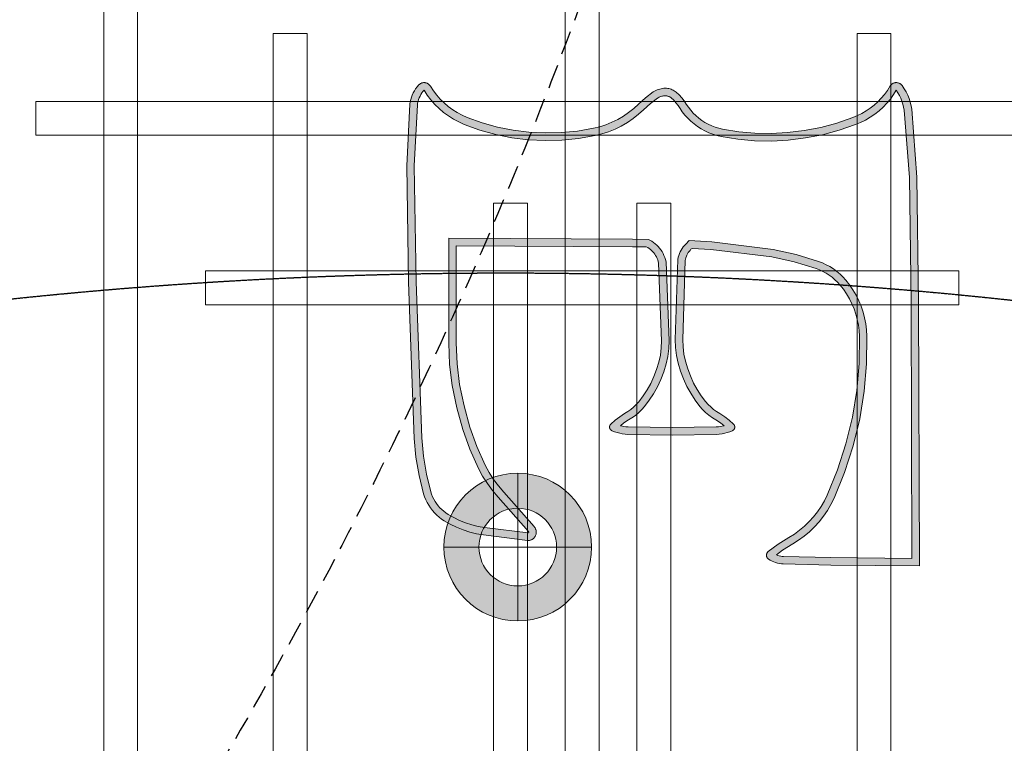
# Model space of a CAD drawing. Header units: millimetres. Extents: x -2073 to 35483, y -49920 to 11085.
# Tile 7 of 70: x 3220 to 3740, y -42686 to -42305. Entities that reach past the tile are written whole.
import ezdxf

# ---------------------------------------------------------------- set-up
doc = ezdxf.new("R2010")
doc.units = ezdxf.units.MM
doc.linetypes.add('DASHED', pattern=[19.05, 12.7, -6.35])
doc.linetypes.add('HIDDEN', pattern=[0.375, 0.25, -0.125])
for name, color, linetype, lineweight in [('Ceiling', 14, 'Continuous', 9), ('E Celing Lighting', 5, 'DASHED', 5), ('Lighting (Ceiling)', 160, 'Continuous', 15)]:
    doc.layers.add(name, color=color, linetype=linetype, lineweight=lineweight)
for name, color, linetype, true_color in [('FIRE-SPKLR-EQP-MPA-12SM-C', 2, 'HIDDEN', 0xffff00), ('RCP LAYOUT', 9, 'Continuous', 0x808080), ('UPRIGHT SPRINKLER EQP', 1, 'Continuous', 0xff0000)]:
    doc.layers.add(name, color=color, linetype=linetype, true_color=true_color)
doc.layers.add('PENDENT SPRINKLER', color=7, linetype='Continuous')

# ---------------------------------------------------------------- blocks, each defined once
blk = doc.blocks.new('SPKLR-EQP-PENDENT-68C')
at = {"layer": 'FIRE-SPKLR-EQP-MPA-12SM-C'}
blk.add_circle((0, 0), 2450, dxfattribs=at)
blk = doc.blocks.new('UPRIGHT SPRINKLER')
at = {"layer": 'FIRE-SPKLR-EQP-MPA-12SM-C', "linetype": 'DASHED'}
blk.add_circle((0, 0), 2450, dxfattribs=at)
blk = doc.blocks.new('kuaryfjeh')
at = {"ltscale": 0.25, "true_color": 0x808080}
h = blk.add_hatch(color=8, dxfattribs=at)
h.dxf.hatch_style = 1
h.paths.add_polyline_path([(102.28, -7.887), (102.282, -7.887), (102.285, -7.887), (102.289, -7.886), (102.291, -7.885), (102.294, -7.884), (102.295, -7.883), (102.296, -7.881), (102.297, -7.879), (102.297, -7.874), (102.19, -7.006), (102.167, -6.877), (102.136, -6.752), (102.097, -6.629), (102.049, -6.51), (101.993, -6.394), (101.929, -6.282), (101.899, -6.238), (101.867, -6.196), (101.832, -6.156), (101.795, -6.119), (101.755, -6.084), (101.713, -6.052), (101.669, -6.022), (101.624, -5.996), (101.576, -5.973), (101.528, -5.953), (101.478, -5.937), (101.126, -5.848), (100.769, -5.788), (100.406, -5.757), (97.301, -5.645), (94.991, -5.606), (93.775, -5.669), (93.74, -5.674), (93.705, -5.682), (93.669, -5.693), (93.635, -5.705), (93.602, -5.721), (93.569, -5.738), (93.538, -5.758), (93.509, -5.78), (93.481, -5.801), (93.485, -5.804), (93.58, -5.866), (93.675, -5.938), (93.764, -6.016), (93.847, -6.101), (93.925, -6.192), (93.995, -6.288), (94.059, -6.389), (94.115, -6.494), (94.163, -6.603), (94.275, -6.912), (94.363, -7.229), (94.428, -7.552), (94.468, -7.878), (94.484, -8.212), (94.476, -8.547), (94.444, -8.88), (94.387, -9.209), (94.354, -9.345), (94.311, -9.477), (94.258, -9.607), (94.197, -9.732), (94.126, -9.852), (94.048, -9.967), (93.961, -10.076), (93.871, -10.173), (93.748, -10.31), (93.642, -10.453), (93.632, -10.468), (93.624, -10.484), (93.616, -10.501), (93.609, -10.519), (93.604, -10.536), (93.599, -10.555), (93.596, -10.573), (93.594, -10.592), (93.594, -10.611), (93.594, -10.623), (93.596, -10.636), (93.598, -10.649), (93.601, -10.661), (93.605, -10.673), (93.61, -10.684), (93.615, -10.696), (93.622, -10.707), (93.629, -10.717), (93.637, -10.727), (93.682, -10.776), (93.732, -10.821), (93.784, -10.863), (93.844, -10.903), (93.91, -10.947), (93.977, -11), (94.041, -11.056), (94.1, -11.117), (94.155, -11.182), (94.206, -11.251), (94.252, -11.323), (94.293, -11.398), (94.329, -11.475), (94.36, -11.555), (94.385, -11.636), (94.404, -11.72), (94.458, -12.052), (94.488, -12.387), (94.494, -12.723), (94.476, -13.059), (94.434, -13.401), (94.369, -13.74), (94.28, -14.073), (94.168, -14.399), (94.125, -14.5), (94.076, -14.597), (94.021, -14.691), (93.96, -14.78), (93.892, -14.866), (93.819, -14.946), (93.741, -15.022), (93.658, -15.092), (93.571, -15.156), (93.485, -15.211), (93.532, -15.242), (93.586, -15.273), (93.642, -15.301), (93.7, -15.324), (93.76, -15.343), (93.821, -15.357), (93.881, -15.368), (95.223, -15.472), (97.71, -15.505), (102.805, -15.521), (102.79, -13.909), (102.766, -12.966), (102.764, -12.937), (102.76, -12.908), (102.754, -12.88), (102.746, -12.853), (102.736, -12.826), (102.734, -12.822), (102.643, -12.945), (102.514, -13.15), (102.443, -13.263), (102.362, -13.376), (102.273, -13.482), (102.177, -13.582), (102.074, -13.675), (101.966, -13.761), (101.851, -13.839), (101.732, -13.909), (101.608, -13.971), (101.093, -14.181), (100.563, -14.352), (100.023, -14.483), (99.478, -14.572), (98.929, -14.62), (98.377, -14.626), (98.256, -14.618), (98.136, -14.603), (98.017, -14.579), (97.899, -14.548), (97.785, -14.509), (97.673, -14.462), (97.564, -14.408), (97.459, -14.346), (97.359, -14.278), (97.263, -14.203), (97.201, -14.148), (97.144, -14.089), (97.09, -14.026), (97.041, -13.959), (96.996, -13.889), (96.957, -13.816), (96.922, -13.741), (96.892, -13.663), (96.756, -13.216), (96.654, -12.757), (96.503, -11.532), (96.478, -11.085), (96.545, -11.014), (96.573, -10.988), (96.602, -10.964), (96.634, -10.942), (96.666, -10.922), (96.7, -10.904), (96.735, -10.889), (96.771, -10.876), (96.808, -10.866), (96.853, -10.857), (98.447, -10.806), (98.605, -10.812), (98.762, -10.832), (98.916, -10.865), (99.075, -10.912), (99.23, -10.97), (99.38, -11.038), (99.518, -11.114), (99.651, -11.2), (99.777, -11.295), (99.841, -11.351), (99.901, -11.412), (99.956, -11.477), (100.007, -11.546), (100.049, -11.613), (100.108, -11.705), (100.163, -11.778), (100.168, -11.758), (100.177, -11.714), (100.182, -11.67), (100.185, -11.624), (100.198, -10.745), (100.185, -9.866), (100.182, -9.82), (100.177, -9.776), (100.168, -9.733), (100.163, -9.713), (100.108, -9.785), (100.049, -9.877), (100.007, -9.944), (99.957, -10.013), (99.902, -10.078), (99.843, -10.138), (99.78, -10.195), (99.656, -10.29), (99.525, -10.376), (99.389, -10.451), (99.241, -10.52), (99.09, -10.578), (98.933, -10.625), (98.782, -10.658), (98.628, -10.678), (98.473, -10.685), (96.902, -10.624), (96.851, -10.611), (96.811, -10.598), (96.772, -10.582), (96.734, -10.564), (96.697, -10.543), (96.662, -10.52), (96.628, -10.494), (96.597, -10.467), (96.567, -10.437), (96.539, -10.405), (96.513, -10.372), (96.49, -10.337), (96.452, -10.271), (96.448, -9.956), (96.427, -6.292), (98.517, -6.292), (98.941, -6.31), (99.365, -6.363), (99.804, -6.453), (100.236, -6.574), (100.63, -6.716), (101.014, -6.887), (101.168, -6.969), (101.315, -7.063), (101.456, -7.166), (101.587, -7.277), (102.267, -7.881), (102.27, -7.883), (102.273, -7.885), (102.276, -7.886), (102.278, -7.886)], flags=16)
h.paths.add_polyline_path([(93.373, -15.108), (93.366, -15.116), (93.36, -15.123), (93.355, -15.131), (93.35, -15.139), (93.345, -15.148), (93.342, -15.157), (93.338, -15.166), (93.336, -15.175), (93.334, -15.185), (93.332, -15.194), (93.332, -15.204), (93.331, -15.213), (93.332, -15.223), (93.333, -15.233), (93.335, -15.242), (93.337, -15.251), (93.34, -15.261), (93.344, -15.27), (93.348, -15.278), (93.353, -15.287), (93.358, -15.295), (93.364, -15.302), (93.37, -15.31), (93.377, -15.317), (93.384, -15.323), (93.392, -15.329), (93.452, -15.37), (93.516, -15.406), (93.582, -15.438), (93.65, -15.465), (93.72, -15.487), (93.791, -15.505), (93.863, -15.517), (95.216, -15.622), (97.709, -15.655), (102.956, -15.671), (102.94, -13.907), (102.916, -12.959), (102.913, -12.92), (102.908, -12.882), (102.899, -12.844), (102.889, -12.807), (102.876, -12.77), (102.86, -12.735), (102.842, -12.7), (102.822, -12.667), (102.818, -12.662), (102.814, -12.657), (102.81, -12.652), (102.805, -12.648), (102.8, -12.644), (102.795, -12.64), (102.789, -12.637), (102.784, -12.634), (102.778, -12.631), (102.772, -12.629), (102.765, -12.627), (102.759, -12.626), (102.753, -12.625), (102.746, -12.624), (102.74, -12.624), (102.733, -12.625), (102.727, -12.625), (102.721, -12.627), (102.715, -12.628), (102.708, -12.63), (102.703, -12.633), (102.697, -12.636), (102.691, -12.639), (102.686, -12.643), (102.681, -12.647), (102.676, -12.651), (102.671, -12.655), (102.667, -12.66), (102.519, -12.86), (102.387, -13.071), (102.319, -13.18), (102.243, -13.284), (102.161, -13.382), (102.072, -13.475), (101.977, -13.561), (101.877, -13.64), (101.771, -13.712), (101.661, -13.777), (101.546, -13.834), (101.041, -14.04), (100.523, -14.208), (99.993, -14.336), (99.46, -14.423), (98.921, -14.47), (98.381, -14.476), (98.27, -14.469), (98.16, -14.455), (98.051, -14.433), (97.943, -14.404), (97.838, -14.368), (97.735, -14.326), (97.636, -14.276), (97.539, -14.219), (97.447, -14.157), (97.359, -14.088), (97.305, -14.04), (97.255, -13.988), (97.208, -13.932), (97.165, -13.874), (97.126, -13.813), (97.091, -13.749), (97.06, -13.683), (97.034, -13.615), (96.901, -13.178), (96.802, -12.732), (96.652, -11.518), (96.631, -11.141), (96.65, -11.12), (96.671, -11.101), (96.693, -11.084), (96.716, -11.067), (96.74, -11.053), (96.765, -11.04), (96.79, -11.029), (96.817, -11.019), (96.844, -11.012), (96.871, -11.006), (98.446, -10.956), (98.592, -10.962), (98.737, -10.98), (98.879, -11.011), (99.028, -11.054), (99.172, -11.108), (99.313, -11.173), (99.442, -11.243), (99.565, -11.323), (99.682, -11.411), (99.738, -11.46), (99.79, -11.513), (99.839, -11.57), (99.883, -11.63), (99.922, -11.693), (99.985, -11.791), (100.055, -11.883), (100.133, -11.969), (100.137, -11.973), (100.141, -11.976), (100.145, -11.979), (100.15, -11.982), (100.154, -11.985), (100.159, -11.987), (100.164, -11.989), (100.169, -11.99), (100.175, -11.991), (100.18, -11.992), (100.185, -11.993), (100.191, -11.993), (100.196, -11.993), (100.201, -11.992), (100.207, -11.991), (100.212, -11.99), (100.217, -11.988), (100.222, -11.986), (100.227, -11.984), (100.231, -11.981), (100.236, -11.978), (100.24, -11.975), (100.244, -11.971), (100.248, -11.967), (100.251, -11.963), (100.255, -11.959), (100.258, -11.955), (100.26, -11.95), (100.263, -11.945), (100.283, -11.895), (100.301, -11.844), (100.314, -11.791), (100.325, -11.738), (100.332, -11.684), (100.335, -11.63), (100.348, -10.745), (100.335, -9.86), (100.332, -9.806), (100.325, -9.752), (100.314, -9.699), (100.301, -9.647), (100.283, -9.595), (100.263, -9.545), (100.26, -9.54), (100.258, -9.536), (100.255, -9.531), (100.251, -9.527), (100.248, -9.523), (100.244, -9.519), (100.24, -9.515), (100.236, -9.512), (100.231, -9.509), (100.227, -9.507), (100.222, -9.504), (100.217, -9.502), (100.212, -9.501), (100.207, -9.499), (100.201, -9.498), (100.196, -9.498), (100.191, -9.498), (100.185, -9.498), (100.18, -9.498), (100.175, -9.499), (100.169, -9.5), (100.164, -9.502), (100.159, -9.503), (100.154, -9.506), (100.15, -9.508), (100.145, -9.511), (100.141, -9.514), (100.137, -9.518), (100.133, -9.521), (100.055, -9.607), (99.985, -9.699), (99.922, -9.797), (99.883, -9.86), (99.839, -9.92), (99.791, -9.977), (99.739, -10.03), (99.684, -10.079), (99.569, -10.168), (99.448, -10.247), (99.321, -10.318), (99.183, -10.382), (99.041, -10.436), (98.896, -10.48), (98.756, -10.51), (98.615, -10.528), (98.473, -10.534), (96.923, -10.475), (96.892, -10.467), (96.862, -10.457), (96.832, -10.445), (96.803, -10.431), (96.775, -10.415), (96.749, -10.397), (96.723, -10.378), (96.699, -10.357), (96.676, -10.334), (96.655, -10.31), (96.635, -10.285), (96.617, -10.258), (96.601, -10.23), (96.598, -9.955), (96.578, -6.442), (98.514, -6.442), (98.929, -6.459), (99.341, -6.511), (99.769, -6.599), (100.19, -6.717), (100.574, -6.855), (100.947, -7.022), (101.092, -7.099), (101.231, -7.187), (101.363, -7.284), (101.489, -7.391), (102.171, -7.995), (102.18, -8.003), (102.189, -8.009), (102.199, -8.015), (102.21, -8.021), (102.221, -8.025), (102.232, -8.029), (102.243, -8.032), (102.255, -8.035), (102.266, -8.036), (102.278, -8.037), (102.29, -8.037), (102.301, -8.036), (102.313, -8.035), (102.324, -8.032), (102.336, -8.029), (102.347, -8.025), (102.358, -8.02), (102.367, -8.015), (102.376, -8.01), (102.385, -8.003), (102.394, -7.996), (102.401, -7.989), (102.409, -7.981), (102.416, -7.973), (102.422, -7.964), (102.427, -7.954), (102.432, -7.945), (102.437, -7.935), (102.44, -7.924), (102.443, -7.914), (102.445, -7.903), (102.447, -7.892), (102.447, -7.881), (102.447, -7.871), (102.446, -7.86), (102.338, -6.983), (102.314, -6.846), (102.281, -6.711), (102.238, -6.578), (102.186, -6.449), (102.126, -6.324), (102.056, -6.203), (102.022, -6.151), (101.983, -6.101), (101.942, -6.053), (101.898, -6.009), (101.85, -5.968), (101.8, -5.93), (101.748, -5.895), (101.694, -5.864), (101.638, -5.836), (101.58, -5.813), (101.52, -5.793), (101.157, -5.701), (100.788, -5.639), (100.415, -5.607), (97.305, -5.495), (94.988, -5.456), (93.76, -5.52), (93.713, -5.527), (93.667, -5.537), (93.622, -5.55), (93.578, -5.567), (93.535, -5.586), (93.493, -5.609), (93.453, -5.634), (93.415, -5.663), (93.379, -5.694), (93.372, -5.7), (93.366, -5.708), (93.36, -5.715), (93.354, -5.724), (93.349, -5.732), (93.345, -5.741), (93.341, -5.75), (93.338, -5.759), (93.336, -5.769), (93.334, -5.778), (93.332, -5.788), (93.332, -5.798), (93.332, -5.808), (93.332, -5.818), (93.334, -5.827), (93.336, -5.837), (93.338, -5.846), (93.341, -5.856), (93.345, -5.865), (93.35, -5.873), (93.355, -5.882), (93.36, -5.89), (93.366, -5.898), (93.373, -5.905), (93.38, -5.912), (93.387, -5.918), (93.395, -5.924), (93.403, -5.929), (93.494, -5.988), (93.58, -6.054), (93.661, -6.125), (93.737, -6.202), (93.807, -6.285), (93.871, -6.372), (93.929, -6.464), (93.98, -6.56), (94.024, -6.659), (94.132, -6.958), (94.217, -7.264), (94.279, -7.576), (94.318, -7.891), (94.334, -8.214), (94.327, -8.538), (94.295, -8.86), (94.241, -9.178), (94.21, -9.303), (94.17, -9.426), (94.121, -9.545), (94.064, -9.661), (94, -9.772), (93.927, -9.878), (93.847, -9.978), (93.76, -10.072), (93.632, -10.214), (93.518, -10.368), (93.503, -10.392), (93.489, -10.417), (93.477, -10.443), (93.467, -10.47), (93.459, -10.498), (93.452, -10.525), (93.448, -10.554), (93.445, -10.582), (93.444, -10.611), (93.445, -10.634), (93.447, -10.657), (93.451, -10.68), (93.457, -10.703), (93.464, -10.725), (93.473, -10.747), (93.484, -10.767), (93.495, -10.787), (93.509, -10.807), (93.523, -10.825), (93.576, -10.882), (93.634, -10.935), (93.695, -10.984), (93.76, -11.027), (93.822, -11.069), (93.881, -11.115), (93.937, -11.165), (93.989, -11.219), (94.038, -11.276), (94.083, -11.336), (94.123, -11.399), (94.159, -11.465), (94.191, -11.533), (94.218, -11.604), (94.24, -11.676), (94.257, -11.749), (94.309, -12.07), (94.338, -12.395), (94.344, -12.72), (94.327, -13.046), (94.286, -13.378), (94.222, -13.706), (94.136, -14.029), (94.027, -14.346), (93.989, -14.437), (93.945, -14.525), (93.894, -14.61), (93.839, -14.692), (93.778, -14.769), (93.712, -14.842), (93.641, -14.911), (93.565, -14.974), (93.486, -15.032), (93.395, -15.09), (93.387, -15.096), (93.38, -15.102)])
at = {"layer": 'E Celing Lighting', "color": 8, "true_color": 0x808080}
for points in [[(93.373, -15.108), (93.366, -15.116), (93.36, -15.123), (93.355, -15.131), (93.35, -15.139), (93.345, -15.148), (93.342, -15.157), (93.338, -15.166), (93.336, -15.175), (93.334, -15.185), (93.332, -15.194), (93.332, -15.204), (93.331, -15.213), (93.332, -15.223), (93.333, -15.233), (93.335, -15.242), (93.337, -15.251), (93.34, -15.261), (93.344, -15.27), (93.348, -15.278), (93.353, -15.287), (93.358, -15.295), (93.364, -15.302), (93.37, -15.31), (93.377, -15.317), (93.384, -15.323), (93.392, -15.329), (93.452, -15.37), (93.516, -15.406), (93.582, -15.438), (93.65, -15.465), (93.72, -15.487), (93.791, -15.505), (93.863, -15.517), (95.216, -15.622), (97.709, -15.655), (102.956, -15.671), (102.94, -13.907), (102.916, -12.959), (102.913, -12.92), (102.908, -12.882), (102.899, -12.844), (102.889, -12.807), (102.876, -12.77), (102.86, -12.735), (102.842, -12.7), (102.822, -12.667), (102.818, -12.662), (102.814, -12.657), (102.81, -12.652), (102.805, -12.648), (102.8, -12.644), (102.795, -12.64), (102.789, -12.637), (102.784, -12.634), (102.778, -12.631), (102.772, -12.629), (102.765, -12.627), (102.759, -12.626), (102.753, -12.625), (102.746, -12.624), (102.74, -12.624), (102.733, -12.625), (102.727, -12.625), (102.721, -12.627), (102.715, -12.628), (102.708, -12.63), (102.703, -12.633), (102.697, -12.636), (102.691, -12.639), (102.686, -12.643), (102.681, -12.647), (102.676, -12.651), (102.671, -12.655), (102.667, -12.66), (102.519, -12.86), (102.387, -13.071), (102.319, -13.18), (102.243, -13.284), (102.161, -13.382), (102.072, -13.475), (101.977, -13.561), (101.877, -13.64), (101.771, -13.712), (101.661, -13.777), (101.546, -13.834), (101.041, -14.04), (100.523, -14.208), (99.993, -14.336), (99.46, -14.423), (98.921, -14.47), (98.381, -14.476), (98.27, -14.469), (98.16, -14.455), (98.051, -14.433), (97.943, -14.404), (97.838, -14.368), (97.735, -14.326), (97.636, -14.276), (97.539, -14.219), (97.447, -14.157), (97.359, -14.088), (97.305, -14.04), (97.255, -13.988), (97.208, -13.932), (97.165, -13.874), (97.126, -13.813), (97.091, -13.749), (97.06, -13.683), (97.034, -13.615), (96.901, -13.178), (96.802, -12.732), (96.652, -11.518), (96.631, -11.141), (96.65, -11.12), (96.671, -11.101), (96.693, -11.084), (96.716, -11.067), (96.74, -11.053), (96.765, -11.04), (96.79, -11.029), (96.817, -11.019), (96.844, -11.012), (96.871, -11.006), (98.446, -10.956), (98.592, -10.962), (98.737, -10.98), (98.879, -11.011), (99.028, -11.054), (99.172, -11.108), (99.313, -11.173), (99.442, -11.243), (99.565, -11.323), (99.682, -11.411), (99.738, -11.46), (99.79, -11.513), (99.839, -11.57), (99.883, -11.63), (99.922, -11.693), (99.985, -11.791), (100.055, -11.883), (100.133, -11.969), (100.137, -11.973), (100.141, -11.976), (100.145, -11.979), (100.15, -11.982), (100.154, -11.985), (100.159, -11.987), (100.164, -11.989), (100.169, -11.99), (100.175, -11.991), (100.18, -11.992), (100.185, -11.993), (100.191, -11.993), (100.196, -11.993), (100.201, -11.992), (100.207, -11.991), (100.212, -11.99), (100.217, -11.988), (100.222, -11.986), (100.227, -11.984), (100.231, -11.981), (100.236, -11.978), (100.24, -11.975), (100.244, -11.971), (100.248, -11.967), (100.251, -11.963), (100.255, -11.959), (100.258, -11.955), (100.26, -11.95), (100.263, -11.945), (100.283, -11.895), (100.301, -11.844), (100.314, -11.791), (100.325, -11.738), (100.332, -11.684), (100.335, -11.63), (100.348, -10.745), (100.335, -9.86), (100.332, -9.806), (100.325, -9.752), (100.314, -9.699), (100.301, -9.647), (100.283, -9.595), (100.263, -9.545), (100.26, -9.54), (100.258, -9.536), (100.255, -9.531), (100.251, -9.527), (100.248, -9.523), (100.244, -9.519), (100.24, -9.515), (100.236, -9.512), (100.231, -9.509), (100.227, -9.507), (100.222, -9.504), (100.217, -9.502), (100.212, -9.501), (100.207, -9.499), (100.201, -9.498), (100.196, -9.498), (100.191, -9.498), (100.185, -9.498), (100.18, -9.498), (100.175, -9.499), (100.169, -9.5), (100.164, -9.502), (100.159, -9.503), (100.154, -9.506), (100.15, -9.508), (100.145, -9.511), (100.141, -9.514), (100.137, -9.518), (100.133, -9.521), (100.055, -9.607), (99.985, -9.699), (99.922, -9.797), (99.883, -9.86), (99.839, -9.92), (99.791, -9.977), (99.739, -10.03), (99.684, -10.079), (99.569, -10.168), (99.448, -10.247), (99.321, -10.318), (99.183, -10.382), (99.041, -10.436), (98.896, -10.48), (98.756, -10.51), (98.615, -10.528), (98.473, -10.534), (96.923, -10.475), (96.892, -10.467), (96.862, -10.457), (96.832, -10.445), (96.803, -10.431), (96.775, -10.415), (96.749, -10.397), (96.723, -10.378), (96.699, -10.357), (96.676, -10.334), (96.655, -10.31), (96.635, -10.285), (96.617, -10.258), (96.601, -10.23), (96.598, -9.955), (96.578, -6.442), (98.514, -6.442), (98.929, -6.459), (99.341, -6.511), (99.769, -6.599), (100.19, -6.717), (100.574, -6.855), (100.947, -7.022), (101.092, -7.099), (101.231, -7.187), (101.363, -7.284), (101.489, -7.391), (102.171, -7.995), (102.18, -8.003), (102.189, -8.009), (102.199, -8.015), (102.21, -8.021), (102.221, -8.025), (102.232, -8.029), (102.243, -8.032), (102.255, -8.035), (102.266, -8.036), (102.278, -8.037), (102.29, -8.037), (102.301, -8.036), (102.313, -8.035), (102.324, -8.032), (102.336, -8.029), (102.347, -8.025), (102.358, -8.02), (102.367, -8.015), (102.376, -8.01), (102.385, -8.003), (102.394, -7.996), (102.401, -7.989), (102.409, -7.981), (102.416, -7.973), (102.422, -7.964), (102.427, -7.954), (102.432, -7.945), (102.437, -7.935), (102.44, -7.924), (102.443, -7.914), (102.445, -7.903), (102.447, -7.892), (102.447, -7.881), (102.447, -7.871), (102.446, -7.86), (102.338, -6.983), (102.314, -6.846), (102.281, -6.711), (102.238, -6.578), (102.186, -6.449), (102.126, -6.324), (102.056, -6.203), (102.022, -6.151), (101.983, -6.101), (101.942, -6.053), (101.898, -6.009), (101.85, -5.968), (101.8, -5.93), (101.748, -5.895), (101.694, -5.864), (101.638, -5.836), (101.58, -5.813), (101.52, -5.793), (101.157, -5.701), (100.788, -5.639), (100.415, -5.607), (97.305, -5.495), (94.988, -5.456), (93.76, -5.52), (93.713, -5.527), (93.667, -5.537), (93.622, -5.55), (93.578, -5.567), (93.535, -5.586), (93.493, -5.609), (93.453, -5.634), (93.415, -5.663), (93.379, -5.694), (93.372, -5.7), (93.366, -5.708), (93.36, -5.715), (93.354, -5.724), (93.349, -5.732), (93.345, -5.741), (93.341, -5.75), (93.338, -5.759), (93.336, -5.769), (93.334, -5.778), (93.332, -5.788), (93.332, -5.798), (93.332, -5.808), (93.332, -5.818), (93.334, -5.827), (93.336, -5.837), (93.338, -5.846), (93.341, -5.856), (93.345, -5.865), (93.35, -5.873), (93.355, -5.882), (93.36, -5.89), (93.366, -5.898), (93.373, -5.905), (93.38, -5.912), (93.387, -5.918), (93.395, -5.924), (93.403, -5.929), (93.494, -5.988), (93.58, -6.054), (93.661, -6.125), (93.737, -6.202), (93.807, -6.285), (93.871, -6.372), (93.929, -6.464), (93.98, -6.56), (94.024, -6.659), (94.132, -6.958), (94.217, -7.264), (94.279, -7.576), (94.318, -7.891), (94.334, -8.214), (94.327, -8.538), (94.295, -8.86), (94.241, -9.178), (94.21, -9.303), (94.17, -9.426), (94.121, -9.545), (94.064, -9.661), (94, -9.772), (93.927, -9.878), (93.847, -9.978), (93.76, -10.072), (93.632, -10.214), (93.518, -10.368), (93.503, -10.392), (93.489, -10.417), (93.477, -10.443), (93.467, -10.47), (93.459, -10.498), (93.452, -10.525), (93.448, -10.554), (93.445, -10.582), (93.444, -10.611), (93.445, -10.634), (93.447, -10.657), (93.451, -10.68), (93.457, -10.703), (93.464, -10.725), (93.473, -10.747), (93.484, -10.767), (93.495, -10.787), (93.509, -10.807), (93.523, -10.825), (93.576, -10.882), (93.634, -10.935), (93.695, -10.984), (93.76, -11.027), (93.822, -11.069), (93.881, -11.115), (93.937, -11.165), (93.989, -11.219), (94.038, -11.276), (94.083, -11.336), (94.123, -11.399), (94.159, -11.465), (94.191, -11.533), (94.218, -11.604), (94.24, -11.676), (94.257, -11.749), (94.309, -12.07), (94.338, -12.395), (94.344, -12.72), (94.327, -13.046), (94.286, -13.378), (94.222, -13.706), (94.136, -14.029), (94.027, -14.346), (93.989, -14.437), (93.945, -14.525), (93.894, -14.61), (93.839, -14.692), (93.778, -14.769), (93.712, -14.842), (93.641, -14.911), (93.565, -14.974), (93.486, -15.032), (93.395, -15.09), (93.387, -15.096), (93.38, -15.102)], [(102.28, -7.887), (102.282, -7.887), (102.285, -7.887), (102.289, -7.886), (102.291, -7.885), (102.294, -7.884), (102.295, -7.883), (102.296, -7.881), (102.297, -7.879), (102.297, -7.874), (102.19, -7.006), (102.167, -6.877), (102.136, -6.752), (102.097, -6.629), (102.049, -6.51), (101.993, -6.394), (101.929, -6.282), (101.899, -6.238), (101.867, -6.196), (101.832, -6.156), (101.795, -6.119), (101.755, -6.084), (101.713, -6.052), (101.669, -6.022), (101.624, -5.996), (101.576, -5.973), (101.528, -5.953), (101.478, -5.937), (101.126, -5.848), (100.769, -5.788), (100.406, -5.757), (97.301, -5.645), (94.991, -5.606), (93.775, -5.669), (93.74, -5.674), (93.705, -5.682), (93.669, -5.693), (93.635, -5.705), (93.602, -5.721), (93.569, -5.738), (93.538, -5.758), (93.509, -5.78), (93.481, -5.801), (93.485, -5.804), (93.58, -5.866), (93.675, -5.938), (93.764, -6.016), (93.847, -6.101), (93.925, -6.192), (93.995, -6.288), (94.059, -6.389), (94.115, -6.494), (94.163, -6.603), (94.275, -6.912), (94.363, -7.229), (94.428, -7.552), (94.468, -7.878), (94.484, -8.212), (94.476, -8.547), (94.444, -8.88), (94.387, -9.209), (94.354, -9.345), (94.311, -9.477), (94.258, -9.607), (94.197, -9.732), (94.126, -9.852), (94.048, -9.967), (93.961, -10.076), (93.871, -10.173), (93.748, -10.31), (93.642, -10.453), (93.632, -10.468), (93.624, -10.484), (93.616, -10.501), (93.609, -10.519), (93.604, -10.536), (93.599, -10.555), (93.596, -10.573), (93.594, -10.592), (93.594, -10.611), (93.594, -10.623), (93.596, -10.636), (93.598, -10.649), (93.601, -10.661), (93.605, -10.673), (93.61, -10.684), (93.615, -10.696), (93.622, -10.707), (93.629, -10.717), (93.637, -10.727), (93.682, -10.776), (93.732, -10.821), (93.784, -10.863), (93.844, -10.903), (93.91, -10.947), (93.977, -11), (94.041, -11.056), (94.1, -11.117), (94.155, -11.182), (94.206, -11.251), (94.252, -11.323), (94.293, -11.398), (94.329, -11.475), (94.36, -11.555), (94.385, -11.636), (94.404, -11.72), (94.458, -12.052), (94.488, -12.387), (94.494, -12.723), (94.476, -13.059), (94.434, -13.401), (94.369, -13.74), (94.28, -14.073), (94.168, -14.399), (94.125, -14.5), (94.076, -14.597), (94.021, -14.691), (93.96, -14.78), (93.892, -14.866), (93.819, -14.946), (93.741, -15.022), (93.658, -15.092), (93.571, -15.156), (93.485, -15.211), (93.532, -15.242), (93.586, -15.273), (93.642, -15.301), (93.7, -15.324), (93.76, -15.343), (93.821, -15.357), (93.881, -15.368), (95.223, -15.472), (97.71, -15.505), (102.805, -15.521), (102.79, -13.909), (102.766, -12.966), (102.764, -12.937), (102.76, -12.908), (102.754, -12.88), (102.746, -12.853), (102.736, -12.826), (102.734, -12.822), (102.643, -12.945), (102.514, -13.15), (102.443, -13.263), (102.362, -13.376), (102.273, -13.482), (102.177, -13.582), (102.074, -13.675), (101.966, -13.761), (101.851, -13.839), (101.732, -13.909), (101.608, -13.971), (101.093, -14.181), (100.563, -14.352), (100.023, -14.483), (99.478, -14.572), (98.929, -14.62), (98.377, -14.626), (98.256, -14.618), (98.136, -14.603), (98.017, -14.579), (97.899, -14.548), (97.785, -14.509), (97.673, -14.462), (97.564, -14.408), (97.459, -14.346), (97.359, -14.278), (97.263, -14.203), (97.201, -14.148), (97.144, -14.089), (97.09, -14.026), (97.041, -13.959), (96.996, -13.889), (96.957, -13.816), (96.922, -13.741), (96.892, -13.663), (96.756, -13.216), (96.654, -12.757), (96.503, -11.532), (96.478, -11.085), (96.545, -11.014), (96.573, -10.988), (96.602, -10.964), (96.634, -10.942), (96.666, -10.922), (96.7, -10.904), (96.735, -10.889), (96.771, -10.876), (96.808, -10.866), (96.853, -10.857), (98.447, -10.806), (98.605, -10.812), (98.762, -10.832), (98.916, -10.865), (99.075, -10.912), (99.23, -10.97), (99.38, -11.038), (99.518, -11.114), (99.651, -11.2), (99.777, -11.295), (99.841, -11.351), (99.901, -11.412), (99.956, -11.477), (100.007, -11.546), (100.049, -11.613), (100.108, -11.705), (100.163, -11.778), (100.168, -11.758), (100.177, -11.714), (100.182, -11.67), (100.185, -11.624), (100.198, -10.745), (100.185, -9.866), (100.182, -9.82), (100.177, -9.776), (100.168, -9.733), (100.163, -9.713), (100.108, -9.785), (100.049, -9.877), (100.007, -9.944), (99.957, -10.013), (99.902, -10.078), (99.843, -10.138), (99.78, -10.195), (99.656, -10.29), (99.525, -10.376), (99.389, -10.451), (99.241, -10.52), (99.09, -10.578), (98.933, -10.625), (98.782, -10.658), (98.628, -10.678), (98.473, -10.685), (96.902, -10.624), (96.851, -10.611), (96.811, -10.598), (96.772, -10.582), (96.734, -10.564), (96.697, -10.543), (96.662, -10.52), (96.628, -10.494), (96.597, -10.467), (96.567, -10.437), (96.539, -10.405), (96.513, -10.372), (96.49, -10.337), (96.452, -10.271), (96.448, -9.956), (96.427, -6.292), (98.517, -6.292), (98.941, -6.31), (99.365, -6.363), (99.804, -6.453), (100.236, -6.574), (100.63, -6.716), (101.014, -6.887), (101.168, -6.969), (101.315, -7.063), (101.456, -7.166), (101.587, -7.277), (102.267, -7.881), (102.27, -7.883), (102.273, -7.885), (102.276, -7.886), (102.278, -7.886)]]:
    blk.add_lwpolyline(points, close=True, dxfattribs=at)
blk = doc.blocks.new('cl')
at = {"layer": 'Lighting (Ceiling)', "true_color": 0x808080}
h = blk.add_hatch(color=8, dxfattribs=at)
h.dxf.hatch_style = 1
h.paths.add_polyline_path([(1.533, 0.03, 1), (-1.533, 0.03, 1)])
h.paths.add_polyline_path([(-0.806, 0.03, -1), (0.806, 0.03, -1)], flags=16)
at = {"layer": 'Lighting (Ceiling)', "color": 8, "true_color": 0x808080}
for p, q in [((0, 1.562), (0, -1.503)), ((-1.533, 0.03), (1.533, 0.03))]:
    blk.add_line(p, q, dxfattribs=at)
for radius in [1.533, 0.806]:
    blk.add_circle((0, 0.03), radius, dxfattribs=at)
blk = doc.blocks.new('iserb jk')
at = {"layer": 'E Celing Lighting'}
blk.add_blockref('cl', (1718003.555, -80133.096), dxfattribs=at)
blk = doc.blocks.new('ceiling inst 2')
at = {"layer": 'Ceiling', "color": 8, "lineweight": 0, "ltscale": 0.25, "true_color": 0x808080}
for points in [[(1722761.604, -79108.617), (1722762.308, -79108.617), (1722762.308, -79057.793), (1722761.604, -79057.793)], [(1722771.186, -79098.062), (1722771.889, -79098.062), (1722771.889, -79068.348), (1722771.186, -79068.348)], [(1722756.248, -79094.544), (1722755.545, -79094.544), (1722755.545, -79071.866), (1722756.248, -79071.866)], [(1722767.667, -79094.544), (1722768.371, -79094.544), (1722768.371, -79071.866), (1722767.667, -79071.866)], [(1722773.297, -79073.274), (1722773.297, -79073.977), (1722750.619, -79073.977), (1722750.619, -79073.274)], [(1722760.822, -79091.026), (1722760.118, -79091.026), (1722760.118, -79075.385), (1722760.822, -79075.385)], [(1722763.094, -79091.026), (1722763.797, -79091.026), (1722763.797, -79075.385), (1722763.094, -79075.385)], [(1722769.778, -79076.792), (1722769.778, -79077.496), (1722754.137, -79077.496), (1722754.137, -79076.792)]]:
    blk.add_lwpolyline(points, close=True, dxfattribs=at)
blk = doc.blocks.new('grid 2')
at = {"color": 8, "true_color": 0x808080, "xscale": -1}
blk.add_blockref('ceiling inst 2', (3444354.934, 115.665), dxfattribs=at)
blk = doc.blocks.new('IRISH HOUSE-RCP LAYOUT')
at = {"xscale": 25.4, "yscale": 25.4, "zscale": 25.4}
blk.add_blockref('grid 2', (-43724944.67, 2003175.56), dxfattribs=at)
at = {"layer": 'E Celing Lighting', "color": 8, "true_color": 0x808080, "xscale": 25.4, "yscale": 25.4, "zscale": 25.4}
blk.add_blockref('iserb jk', (-43633807.28, 2032797.32), dxfattribs=at)
at = {"layer": 'E Celing Lighting', "color": 8, "true_color": 0x808080, "xscale": -26.46582335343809, "yscale": 26.46582335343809, "zscale": 26.46582335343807, "rotation": 90}
blk.add_blockref('kuaryfjeh', (3280.06, 132.29), dxfattribs=at)

msp = doc.modelspace()

# ---------------------------------------------------------------- block references
at = {"layer": 'PENDENT SPRINKLER'}
for p in [(3483.07, -41584.99), (3476.66, -44888.08)]:
    msp.add_blockref('SPKLR-EQP-PENDENT-68C', p, dxfattribs=at)
at = {"layer": 'RCP LAYOUT'}
msp.add_blockref('IRISH HOUSE-RCP LAYOUT', (0, -40000), dxfattribs=at)
at = {"layer": 'UPRIGHT SPRINKLER EQP'}
for p in [(1215.02, -41453.15), (4215.02, -41453.15), (1215.02, -44453.15), (4215.02, -44453.15)]:
    msp.add_blockref('UPRIGHT SPRINKLER', p, dxfattribs=at)

doc.saveas('drawing.dxf')
